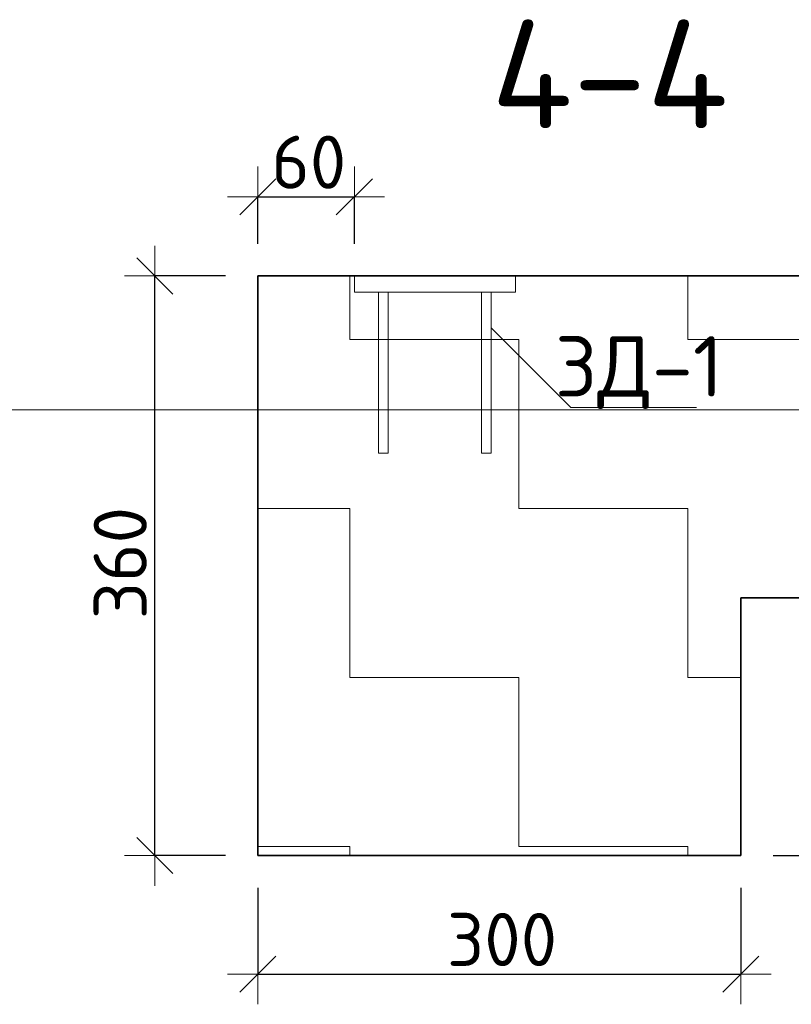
# Model space of a CAD drawing. Header units: metres. Extents: x -38 to 100, y -15 to 21.
# Tile 237 of 246: x 76.025 to 76.504, y 12.607 to 13.219. Entities that reach past the tile are written whole.
import ezdxf

# ---------------------------------------------------------------- set-up
doc = ezdxf.new("R2010")
doc.units = ezdxf.units.M
doc.header["$PDMODE"] = 65
for name, color, linetype, lineweight in [('XR$3$Перекрытие_ Сборный элемент', 7, 'Continuous', 35), ('XR$3$Размерная линия_ общее', 7, 'Continuous', 13), ('XR$3$Текст_ общее_1', 7, 'Continuous', 13), ('XR$4$Перекрытие_ Сборный элемент', 7, 'Continuous', 35), ('XR$4$Размерная линия_ общее', 7, 'Continuous', 13), ('XR$4$Текст_ общее_1', 7, 'Continuous', 13), ('XR$5$Текст_ примечание', 7, 'Continuous', 13), ('XR$6$Перекрытие_ Сборный элемент', 7, 'Continuous', 35), ('XR$6$Размерная линия_ общее', 7, 'Continuous', 13), ('XR$6$Текст_ общее_1', 7, 'Continuous', 13), ('XR$7$Текст_ примечание', 7, 'Continuous', 13)]:
    doc.layers.add(name, color=color, linetype=linetype, lineweight=lineweight)
doc.styles.add('ISOCPEUR', font='txt')
doc.dimstyles.new('DIMSTYLE_11', dxfattribs={"dimtxt": 0.033, "dimasz": 0.0375, "dimexe": 0, "dimexo": 0, "dimgap": 0.0165, "dimtad": 2, "dimdec": 0, "dimlfac": 1000, "dimrnd": 1, "dimzin": 12, "dimdsep": 46, "dimtxsty": 'ISOCPEUR', "dimblk1": 'ALL_ML_STRICH', "dimblk2": 'ALL_ML_STRICH', "dimsah": 1, "dimcen": 0, "dimclrd": 7, "dimclre": 256, "dimclrt": 7, "dimadec": 0, "dimazin": 0, "dimtfac": 1, "dimtdec": 0, "dimtix": 1, "dimtmove": 2, "dimatfit": 3, "dimfxl": 0, "dimtvp": 1.2, "dimtzin": 0, "dimlwd": 0, "dimlwe": -3, "dimarcsym": 0})
doc.dimstyles.new('DIMSTYLE_8', dxfattribs={"dimtxt": 0.033, "dimasz": 0.0375, "dimexe": 0, "dimexo": 0, "dimgap": 0.0165, "dimtad": 2, "dimdec": 0, "dimlfac": 1000, "dimrnd": 1, "dimzin": 12, "dimdsep": 46, "dimtxsty": 'ISOCPEUR', "dimblk1": 'ALL_ML_STRICH', "dimblk2": 'ALL_ML_STRICH', "dimsah": 1, "dimcen": 0, "dimclrd": 7, "dimclre": 256, "dimclrt": 7, "dimadec": 0, "dimazin": 0, "dimtfac": 1, "dimtdec": 0, "dimtix": 1, "dimtmove": 2, "dimatfit": 3, "dimfxl": 0, "dimtzin": 0, "dimlwd": 0, "dimlwe": -3, "dimarcsym": 0})
pattern_1 = [(0, (0.21, 0.21), (0.105, 0.105), [0.105, -0.105]), (90, (0.21, 0.21), (-0.105, 0.105), [0.105, -0.105])]

# ---------------------------------------------------------------- blocks, each defined once
blk = doc.blocks.new('ALL_ML_STRICH')
at = {"color": 0, "linetype": 'ByBlock', "lineweight": -2}
for p, q in [((0, -0.5), (0, 0.5)), ((-0.3, -0.3), (0.3, 0.3)), ((-1, 0), (0.5, 0))]:
    blk.add_line(p, q, dxfattribs=at)
blk = doc.blocks.new('*D110')
at = {"layer": 'DEFPOINTS', "color": 7, "linetype": 'Continuous', "lineweight": 13, "transparency": 33554687}
for p in [(76.67716, 12.85949), (76.76958, 12.85949), (76.47301, 12.69949)]:
    blk.add_point(p, dxfattribs=at)
at = {"layer": 'XR$3$Размерная линия_ общее', "color": 253, "linetype": 'Continuous', "lineweight": -2, "true_color": 0xa0a0a0, "transparency": 33554687}
for p, q in [((76.69716, 12.85949), (76.76958, 12.85949)), ((76.49301, 12.69949), (76.76958, 12.69949))]:
    blk.add_line(p, q, dxfattribs=at)
at = {"layer": 'XR$3$Размерная линия_ общее', "color": 7, "linetype": 'Continuous', "lineweight": -2, "transparency": 33554687}
blk.add_line((76.76958, 12.85949), (76.76958, 12.69949), dxfattribs=at)
at = {"layer": 'XR$3$Размерная линия_ общее', "color": 7, "linetype": 'Continuous', "lineweight": 13, "transparency": 33554687, "xscale": 0.0375, "yscale": 0.0375, "zscale": 0.0375}
for p, rotation in [((76.76958, 12.85949), 90), ((76.76958, 12.69949), 270)]:
    blk.add_blockref('ALL_ML_STRICH', p, dxfattribs=dict(at, rotation=rotation))
at = {"layer": 'XR$3$Размерная линия_ общее', "color": 7, "linetype": 'Continuous', "lineweight": 13, "transparency": 33554687, "insert": (76.74808, 12.78444), "char_height": 0.033, "width": 0.099, "attachment_point": 5, "rotation": 90, "style": 'ISOCPEUR'}
blk.add_mtext('\\A1;{160}', dxfattribs=at)
blk = doc.blocks.new('*D111')
at = {"layer": 'DEFPOINTS', "color": 7, "linetype": 'Continuous', "lineweight": 13, "transparency": 33554687}
for p in [(76.17301, 13.05949), (76.10904, 12.69949), (76.17301, 12.69949)]:
    blk.add_point(p, dxfattribs=at)
at = {"layer": 'XR$3$Размерная линия_ общее', "color": 253, "linetype": 'Continuous', "lineweight": -2, "true_color": 0xa0a0a0, "transparency": 33554687}
for p, q in [((76.15301, 13.05949), (76.10904, 13.05949)), ((76.15301, 12.69949), (76.10904, 12.69949))]:
    blk.add_line(p, q, dxfattribs=at)
at = {"layer": 'XR$3$Размерная линия_ общее', "color": 7, "linetype": 'Continuous', "lineweight": -2, "transparency": 33554687}
blk.add_line((76.10904, 12.69949), (76.10904, 13.05949), dxfattribs=at)
at = {"layer": 'XR$3$Размерная линия_ общее', "color": 7, "linetype": 'Continuous', "lineweight": 13, "transparency": 33554687, "xscale": 0.0375, "yscale": 0.0375, "zscale": 0.0375}
for p, rotation in [((76.10904, 13.05949), 90), ((76.10904, 12.69949), 270)]:
    blk.add_blockref('ALL_ML_STRICH', p, dxfattribs=dict(at, rotation=rotation))
at = {"layer": 'XR$3$Размерная линия_ общее', "color": 7, "linetype": 'Continuous', "lineweight": 13, "transparency": 33554687, "insert": (76.08754, 12.88114), "char_height": 0.033, "width": 0.099, "attachment_point": 5, "rotation": 90, "style": 'ISOCPEUR'}
blk.add_mtext('\\A1;{360}', dxfattribs=at)
blk = doc.blocks.new('*D112')
at = {"layer": 'DEFPOINTS', "color": 7, "linetype": 'Continuous', "lineweight": 13, "transparency": 33554687}
for p in [(76.17301, 12.69949), (76.47301, 12.69949), (76.17301, 12.62581)]:
    blk.add_point(p, dxfattribs=at)
at = {"layer": 'XR$3$Размерная линия_ общее', "color": 253, "linetype": 'Continuous', "lineweight": -2, "true_color": 0xa0a0a0, "transparency": 33554687}
for p, q in [((76.17301, 12.67949), (76.17301, 12.62581)), ((76.47301, 12.67949), (76.47301, 12.62581))]:
    blk.add_line(p, q, dxfattribs=at)
at = {"layer": 'XR$3$Размерная линия_ общее', "color": 7, "linetype": 'Continuous', "lineweight": -2, "transparency": 33554687}
blk.add_line((76.17301, 12.62581), (76.47301, 12.62581), dxfattribs=at)
at = {"layer": 'XR$3$Размерная линия_ общее', "color": 7, "linetype": 'Continuous', "lineweight": 13, "transparency": 33554687, "xscale": 0.0375, "yscale": 0.0375, "zscale": 0.0375, "rotation": 180}
blk.add_blockref('ALL_ML_STRICH', (76.17301, 12.62581), dxfattribs=at)
at = {"layer": 'XR$3$Размерная линия_ общее', "color": 7, "linetype": 'Continuous', "lineweight": 13, "transparency": 33554687, "xscale": 0.0375, "yscale": 0.0375, "zscale": 0.0375}
blk.add_blockref('ALL_ML_STRICH', (76.47301, 12.62581), dxfattribs=at)
at = {"layer": 'XR$3$Размерная линия_ общее', "color": 7, "linetype": 'Continuous', "lineweight": 13, "transparency": 33554687, "insert": (76.32466, 12.64731), "char_height": 0.033, "width": 0.099, "attachment_point": 5, "style": 'ISOCPEUR'}
blk.add_mtext('\\A1;{300}', dxfattribs=at)
blk = doc.blocks.new('СЛОЖНЫЙ_ОБЪЕКТ_39')
at = {"layer": 'XR$3$Перекрытие_ Сборный элемент', "color": 7, "linetype": 'Continuous', "lineweight": 13, "transparency": 33554687}
for points in [[(76.33301, 13.04949), (76.23301, 13.04949), (76.23301, 13.05949), (76.33301, 13.05949), (76.33301, 13.04949)], [(76.24801, 13.04949), (76.25401, 13.04949), (76.25401, 12.94949), (76.24801, 12.94949), (76.24801, 13.04949)], [(76.31801, 13.04949), (76.31201, 13.04949), (76.31201, 12.94949), (76.31801, 12.94949), (76.31801, 13.04949)]]:
    blk.add_lwpolyline(points, close=True, dxfattribs=at)
blk = doc.blocks.new('*D229')
at = {"layer": 'DEFPOINTS', "color": 7, "linetype": 'Continuous', "lineweight": 13, "transparency": 33554687}
for p in [(76.17301, 13.10868), (76.17301, 13.05949), (76.23301, 13.05949)]:
    blk.add_point(p, dxfattribs=at)
at = {"layer": 'XR$3$Размерная линия_ общее', "color": 253, "linetype": 'Continuous', "lineweight": -2, "true_color": 0xa0a0a0, "transparency": 33554687}
for p, q in [((76.17301, 13.07949), (76.17301, 13.10868)), ((76.23301, 13.07949), (76.23301, 13.10868))]:
    blk.add_line(p, q, dxfattribs=at)
at = {"layer": 'XR$3$Размерная линия_ общее', "color": 7, "linetype": 'Continuous', "lineweight": -2, "transparency": 33554687}
blk.add_line((76.17301, 13.10868), (76.23301, 13.10868), dxfattribs=at)
at = {"layer": 'XR$3$Размерная линия_ общее', "color": 7, "linetype": 'Continuous', "lineweight": 13, "transparency": 33554687, "xscale": 0.0375, "yscale": 0.0375, "zscale": 0.0375, "rotation": 180}
blk.add_blockref('ALL_ML_STRICH', (76.17301, 13.10868), dxfattribs=at)
at = {"layer": 'XR$3$Размерная линия_ общее', "color": 7, "linetype": 'Continuous', "lineweight": 13, "transparency": 33554687, "xscale": 0.0375, "yscale": 0.0375, "zscale": 0.0375}
blk.add_blockref('ALL_ML_STRICH', (76.23301, 13.10868), dxfattribs=at)
at = {"layer": 'XR$3$Размерная линия_ общее', "color": 7, "linetype": 'Continuous', "lineweight": 13, "transparency": 33554687, "insert": (76.20466, 13.13018), "char_height": 0.033, "width": 0.066, "attachment_point": 5, "style": 'ISOCPEUR'}
blk.add_mtext('\\A1;{60}', dxfattribs=at)
blk = doc.blocks.new('*D551')
at = {"layer": 'DEFPOINTS', "color": 7, "linetype": 'Continuous', "lineweight": 13, "transparency": 33554687}
for p in [(76.67716, 12.85949), (76.76958, 12.85949), (76.47301, 12.69949)]:
    blk.add_point(p, dxfattribs=at)
at = {"layer": 'XR$4$Размерная линия_ общее', "color": 253, "linetype": 'Continuous', "lineweight": -2, "true_color": 0xa0a0a0, "transparency": 33554687}
for p, q in [((76.69716, 12.85949), (76.76958, 12.85949)), ((76.49301, 12.69949), (76.76958, 12.69949))]:
    blk.add_line(p, q, dxfattribs=at)
at = {"layer": 'XR$4$Размерная линия_ общее', "color": 7, "linetype": 'Continuous', "lineweight": -2, "transparency": 33554687}
blk.add_line((76.76958, 12.85949), (76.76958, 12.69949), dxfattribs=at)
at = {"layer": 'XR$4$Размерная линия_ общее', "color": 7, "linetype": 'Continuous', "lineweight": 13, "transparency": 33554687, "xscale": 0.0375, "yscale": 0.0375, "zscale": 0.0375}
for p, rotation in [((76.76958, 12.85949), 90), ((76.76958, 12.69949), 270)]:
    blk.add_blockref('ALL_ML_STRICH', p, dxfattribs=dict(at, rotation=rotation))
at = {"layer": 'XR$4$Размерная линия_ общее', "color": 7, "linetype": 'Continuous', "lineweight": 13, "transparency": 33554687, "insert": (76.74808, 12.78444), "char_height": 0.033, "width": 0.099, "attachment_point": 5, "rotation": 90, "style": 'ISOCPEUR'}
blk.add_mtext('\\A1;{160}', dxfattribs=at)
blk = doc.blocks.new('*D552')
at = {"layer": 'DEFPOINTS', "color": 7, "linetype": 'Continuous', "lineweight": 13, "transparency": 33554687}
for p in [(76.17301, 13.05949), (76.10904, 12.69949), (76.17301, 12.69949)]:
    blk.add_point(p, dxfattribs=at)
at = {"layer": 'XR$4$Размерная линия_ общее', "color": 253, "linetype": 'Continuous', "lineweight": -2, "true_color": 0xa0a0a0, "transparency": 33554687}
for p, q in [((76.15301, 13.05949), (76.10904, 13.05949)), ((76.15301, 12.69949), (76.10904, 12.69949))]:
    blk.add_line(p, q, dxfattribs=at)
at = {"layer": 'XR$4$Размерная линия_ общее', "color": 7, "linetype": 'Continuous', "lineweight": -2, "transparency": 33554687}
blk.add_line((76.10904, 12.69949), (76.10904, 13.05949), dxfattribs=at)
at = {"layer": 'XR$4$Размерная линия_ общее', "color": 7, "linetype": 'Continuous', "lineweight": 13, "transparency": 33554687, "xscale": 0.0375, "yscale": 0.0375, "zscale": 0.0375}
for p, rotation in [((76.10904, 13.05949), 90), ((76.10904, 12.69949), 270)]:
    blk.add_blockref('ALL_ML_STRICH', p, dxfattribs=dict(at, rotation=rotation))
at = {"layer": 'XR$4$Размерная линия_ общее', "color": 7, "linetype": 'Continuous', "lineweight": 13, "transparency": 33554687, "insert": (76.08754, 12.88114), "char_height": 0.033, "width": 0.099, "attachment_point": 5, "rotation": 90, "style": 'ISOCPEUR'}
blk.add_mtext('\\A1;{360}', dxfattribs=at)
blk = doc.blocks.new('*D553')
at = {"layer": 'DEFPOINTS', "color": 7, "linetype": 'Continuous', "lineweight": 13, "transparency": 33554687}
for p in [(76.17301, 12.69949), (76.47301, 12.69949), (76.17301, 12.62581)]:
    blk.add_point(p, dxfattribs=at)
at = {"layer": 'XR$4$Размерная линия_ общее', "color": 253, "linetype": 'Continuous', "lineweight": -2, "true_color": 0xa0a0a0, "transparency": 33554687}
for p, q in [((76.17301, 12.67949), (76.17301, 12.62581)), ((76.47301, 12.67949), (76.47301, 12.62581))]:
    blk.add_line(p, q, dxfattribs=at)
at = {"layer": 'XR$4$Размерная линия_ общее', "color": 7, "linetype": 'Continuous', "lineweight": -2, "transparency": 33554687}
blk.add_line((76.17301, 12.62581), (76.47301, 12.62581), dxfattribs=at)
at = {"layer": 'XR$4$Размерная линия_ общее', "color": 7, "linetype": 'Continuous', "lineweight": 13, "transparency": 33554687, "xscale": 0.0375, "yscale": 0.0375, "zscale": 0.0375, "rotation": 180}
blk.add_blockref('ALL_ML_STRICH', (76.17301, 12.62581), dxfattribs=at)
at = {"layer": 'XR$4$Размерная линия_ общее', "color": 7, "linetype": 'Continuous', "lineweight": 13, "transparency": 33554687, "xscale": 0.0375, "yscale": 0.0375, "zscale": 0.0375}
blk.add_blockref('ALL_ML_STRICH', (76.47301, 12.62581), dxfattribs=at)
at = {"layer": 'XR$4$Размерная линия_ общее', "color": 7, "linetype": 'Continuous', "lineweight": 13, "transparency": 33554687, "insert": (76.32466, 12.64731), "char_height": 0.033, "width": 0.099, "attachment_point": 5, "style": 'ISOCPEUR'}
blk.add_mtext('\\A1;{300}', dxfattribs=at)
blk = doc.blocks.new('СЛОЖНЫЙ_ОБЪЕКТ_80')
at = {"layer": 'XR$4$Перекрытие_ Сборный элемент', "color": 7, "linetype": 'Continuous', "lineweight": 13, "transparency": 33554687}
for points in [[(76.33301, 13.04949), (76.23301, 13.04949), (76.23301, 13.05949), (76.33301, 13.05949), (76.33301, 13.04949)], [(76.24801, 13.04949), (76.25401, 13.04949), (76.25401, 12.94949), (76.24801, 12.94949), (76.24801, 13.04949)], [(76.31801, 13.04949), (76.31201, 13.04949), (76.31201, 12.94949), (76.31801, 12.94949), (76.31801, 13.04949)]]:
    blk.add_lwpolyline(points, close=True, dxfattribs=at)
blk = doc.blocks.new('*D560')
at = {"layer": 'DEFPOINTS', "color": 7, "linetype": 'Continuous', "lineweight": 13, "transparency": 33554687}
for p in [(76.17301, 13.10868), (76.17301, 13.05949), (76.23301, 13.05949)]:
    blk.add_point(p, dxfattribs=at)
at = {"layer": 'XR$4$Размерная линия_ общее', "color": 253, "linetype": 'Continuous', "lineweight": -2, "true_color": 0xa0a0a0, "transparency": 33554687}
for p, q in [((76.17301, 13.07949), (76.17301, 13.10868)), ((76.23301, 13.07949), (76.23301, 13.10868))]:
    blk.add_line(p, q, dxfattribs=at)
at = {"layer": 'XR$4$Размерная линия_ общее', "color": 7, "linetype": 'Continuous', "lineweight": -2, "transparency": 33554687}
blk.add_line((76.17301, 13.10868), (76.23301, 13.10868), dxfattribs=at)
at = {"layer": 'XR$4$Размерная линия_ общее', "color": 7, "linetype": 'Continuous', "lineweight": 13, "transparency": 33554687, "xscale": 0.0375, "yscale": 0.0375, "zscale": 0.0375, "rotation": 180}
blk.add_blockref('ALL_ML_STRICH', (76.17301, 13.10868), dxfattribs=at)
at = {"layer": 'XR$4$Размерная линия_ общее', "color": 7, "linetype": 'Continuous', "lineweight": 13, "transparency": 33554687, "xscale": 0.0375, "yscale": 0.0375, "zscale": 0.0375}
blk.add_blockref('ALL_ML_STRICH', (76.23301, 13.10868), dxfattribs=at)
at = {"layer": 'XR$4$Размерная линия_ общее', "color": 7, "linetype": 'Continuous', "lineweight": 13, "transparency": 33554687, "insert": (76.20466, 13.13018), "char_height": 0.033, "width": 0.066, "attachment_point": 5, "style": 'ISOCPEUR'}
blk.add_mtext('\\A1;{60}', dxfattribs=at)
blk = doc.blocks.new('*D913')
at = {"layer": 'DEFPOINTS', "color": 7, "linetype": 'Continuous', "lineweight": 13, "transparency": 33554687}
for p in [(76.67716, 12.85949), (76.76958, 12.85949), (76.47301, 12.69949)]:
    blk.add_point(p, dxfattribs=at)
at = {"layer": 'XR$6$Размерная линия_ общее', "color": 253, "linetype": 'Continuous', "lineweight": -2, "true_color": 0xa0a0a0, "transparency": 33554687}
for p, q in [((76.69716, 12.85949), (76.76958, 12.85949)), ((76.49301, 12.69949), (76.76958, 12.69949))]:
    blk.add_line(p, q, dxfattribs=at)
at = {"layer": 'XR$6$Размерная линия_ общее', "color": 7, "linetype": 'Continuous', "lineweight": -2, "transparency": 33554687}
blk.add_line((76.76958, 12.85949), (76.76958, 12.69949), dxfattribs=at)
at = {"layer": 'XR$6$Размерная линия_ общее', "color": 7, "linetype": 'Continuous', "lineweight": 13, "transparency": 33554687, "xscale": 0.0375, "yscale": 0.0375, "zscale": 0.0375}
for p, rotation in [((76.76958, 12.85949), 90), ((76.76958, 12.69949), 270)]:
    blk.add_blockref('ALL_ML_STRICH', p, dxfattribs=dict(at, rotation=rotation))
at = {"layer": 'XR$6$Размерная линия_ общее', "color": 7, "linetype": 'Continuous', "lineweight": 13, "transparency": 33554687, "insert": (76.74808, 12.78444), "char_height": 0.033, "width": 0.099, "attachment_point": 5, "rotation": 90, "style": 'ISOCPEUR'}
blk.add_mtext('\\A1;{160}', dxfattribs=at)
blk = doc.blocks.new('*D914')
at = {"layer": 'DEFPOINTS', "color": 7, "linetype": 'Continuous', "lineweight": 13, "transparency": 33554687}
for p in [(76.17301, 13.05949), (76.10904, 12.69949), (76.17301, 12.69949)]:
    blk.add_point(p, dxfattribs=at)
at = {"layer": 'XR$6$Размерная линия_ общее', "color": 253, "linetype": 'Continuous', "lineweight": -2, "true_color": 0xa0a0a0, "transparency": 33554687}
for p, q in [((76.15301, 13.05949), (76.10904, 13.05949)), ((76.15301, 12.69949), (76.10904, 12.69949))]:
    blk.add_line(p, q, dxfattribs=at)
at = {"layer": 'XR$6$Размерная линия_ общее', "color": 7, "linetype": 'Continuous', "lineweight": -2, "transparency": 33554687}
blk.add_line((76.10904, 12.69949), (76.10904, 13.05949), dxfattribs=at)
at = {"layer": 'XR$6$Размерная линия_ общее', "color": 7, "linetype": 'Continuous', "lineweight": 13, "transparency": 33554687, "xscale": 0.0375, "yscale": 0.0375, "zscale": 0.0375}
for p, rotation in [((76.10904, 13.05949), 90), ((76.10904, 12.69949), 270)]:
    blk.add_blockref('ALL_ML_STRICH', p, dxfattribs=dict(at, rotation=rotation))
at = {"layer": 'XR$6$Размерная линия_ общее', "color": 7, "linetype": 'Continuous', "lineweight": 13, "transparency": 33554687, "insert": (76.08754, 12.88114), "char_height": 0.033, "width": 0.099, "attachment_point": 5, "rotation": 90, "style": 'ISOCPEUR'}
blk.add_mtext('\\A1;{360}', dxfattribs=at)
blk = doc.blocks.new('*D915')
at = {"layer": 'DEFPOINTS', "color": 7, "linetype": 'Continuous', "lineweight": 13, "transparency": 33554687}
for p in [(76.17301, 12.69949), (76.47301, 12.69949), (76.17301, 12.62581)]:
    blk.add_point(p, dxfattribs=at)
at = {"layer": 'XR$6$Размерная линия_ общее', "color": 253, "linetype": 'Continuous', "lineweight": -2, "true_color": 0xa0a0a0, "transparency": 33554687}
for p, q in [((76.17301, 12.67949), (76.17301, 12.62581)), ((76.47301, 12.67949), (76.47301, 12.62581))]:
    blk.add_line(p, q, dxfattribs=at)
at = {"layer": 'XR$6$Размерная линия_ общее', "color": 7, "linetype": 'Continuous', "lineweight": -2, "transparency": 33554687}
blk.add_line((76.17301, 12.62581), (76.47301, 12.62581), dxfattribs=at)
at = {"layer": 'XR$6$Размерная линия_ общее', "color": 7, "linetype": 'Continuous', "lineweight": 13, "transparency": 33554687, "xscale": 0.0375, "yscale": 0.0375, "zscale": 0.0375, "rotation": 180}
blk.add_blockref('ALL_ML_STRICH', (76.17301, 12.62581), dxfattribs=at)
at = {"layer": 'XR$6$Размерная линия_ общее', "color": 7, "linetype": 'Continuous', "lineweight": 13, "transparency": 33554687, "xscale": 0.0375, "yscale": 0.0375, "zscale": 0.0375}
blk.add_blockref('ALL_ML_STRICH', (76.47301, 12.62581), dxfattribs=at)
at = {"layer": 'XR$6$Размерная линия_ общее', "color": 7, "linetype": 'Continuous', "lineweight": 13, "transparency": 33554687, "insert": (76.32466, 12.64731), "char_height": 0.033, "width": 0.099, "attachment_point": 5, "style": 'ISOCPEUR'}
blk.add_mtext('\\A1;{300}', dxfattribs=at)
blk = doc.blocks.new('СЛОЖНЫЙ_ОБЪЕКТ_123')
at = {"layer": 'XR$6$Перекрытие_ Сборный элемент', "color": 7, "linetype": 'Continuous', "lineweight": 13, "transparency": 33554687}
for points in [[(76.33301, 13.04949), (76.23301, 13.04949), (76.23301, 13.05949), (76.33301, 13.05949), (76.33301, 13.04949)], [(76.24801, 13.04949), (76.25401, 13.04949), (76.25401, 12.94949), (76.24801, 12.94949), (76.24801, 13.04949)], [(76.31801, 13.04949), (76.31201, 13.04949), (76.31201, 12.94949), (76.31801, 12.94949), (76.31801, 13.04949)]]:
    blk.add_lwpolyline(points, close=True, dxfattribs=at)
blk = doc.blocks.new('*D922')
at = {"layer": 'DEFPOINTS', "color": 7, "linetype": 'Continuous', "lineweight": 13, "transparency": 33554687}
for p in [(76.17301, 13.10868), (76.17301, 13.05949), (76.23301, 13.05949)]:
    blk.add_point(p, dxfattribs=at)
at = {"layer": 'XR$6$Размерная линия_ общее', "color": 253, "linetype": 'Continuous', "lineweight": -2, "true_color": 0xa0a0a0, "transparency": 33554687}
for p, q in [((76.17301, 13.07949), (76.17301, 13.10868)), ((76.23301, 13.07949), (76.23301, 13.10868))]:
    blk.add_line(p, q, dxfattribs=at)
at = {"layer": 'XR$6$Размерная линия_ общее', "color": 7, "linetype": 'Continuous', "lineweight": -2, "transparency": 33554687}
blk.add_line((76.17301, 13.10868), (76.23301, 13.10868), dxfattribs=at)
at = {"layer": 'XR$6$Размерная линия_ общее', "color": 7, "linetype": 'Continuous', "lineweight": 13, "transparency": 33554687, "xscale": 0.0375, "yscale": 0.0375, "zscale": 0.0375, "rotation": 180}
blk.add_blockref('ALL_ML_STRICH', (76.17301, 13.10868), dxfattribs=at)
at = {"layer": 'XR$6$Размерная линия_ общее', "color": 7, "linetype": 'Continuous', "lineweight": 13, "transparency": 33554687, "xscale": 0.0375, "yscale": 0.0375, "zscale": 0.0375}
blk.add_blockref('ALL_ML_STRICH', (76.23301, 13.10868), dxfattribs=at)
at = {"layer": 'XR$6$Размерная линия_ общее', "color": 7, "linetype": 'Continuous', "lineweight": 13, "transparency": 33554687, "insert": (76.20466, 13.13018), "char_height": 0.033, "width": 0.066, "attachment_point": 5, "style": 'ISOCPEUR'}
blk.add_mtext('\\A1;{60}', dxfattribs=at)

msp = doc.modelspace()

# ---------------------------------------------------------------- hatches: boundary and pattern name
at = {"linetype": 'Continuous', "lineweight": 13, "transparency": 33554687}
h = msp.add_hatch(dxfattribs=at)
h.set_pattern_fill('____', scale=0.105, style=0, pattern_type=2)
h.set_pattern_definition(pattern_1)
h.paths.add_polyline_path([(76.17301, 13.05949), (76.17301, 12.69949), (76.47301, 12.69949), (76.47301, 12.85949), (76.67716, 12.85949), (76.67716, 13.05949)], flags=0)
h = msp.add_hatch(dxfattribs=at)
h.set_pattern_fill('____', scale=0.105, style=0, pattern_type=2)
h.set_pattern_definition(pattern_1)
h.paths.add_polyline_path([(76.17301, 13.05949), (76.17301, 12.69949), (76.47301, 12.69949), (76.47301, 12.85949), (76.67716, 12.85949), (76.67716, 13.05949)], flags=0)
h = msp.add_hatch(dxfattribs=at)
h.set_pattern_fill('____', scale=0.105, style=0, pattern_type=2)
h.set_pattern_definition(pattern_1)
h.paths.add_polyline_path([(76.17301, 13.05949), (76.17301, 12.69949), (76.47301, 12.69949), (76.47301, 12.85949), (76.67716, 12.85949), (76.67716, 13.05949)], flags=0)

# ---------------------------------------------------------------- linework, layer by layer
at = {"color": 7, "linetype": 'Continuous', "lineweight": 35, "transparency": 33554687}
for p, q in [((76.17301, 13.05949), (76.17301, 12.85949)), ((76.67716, 13.05949), (76.17301, 13.05949)), ((76.17301, 13.05949), (76.17301, 12.85949)), ((76.67716, 13.05949), (76.17301, 13.05949)), ((76.17301, 13.05949), (76.17301, 12.85949)), ((76.67716, 13.05949), (76.17301, 13.05949)), ((76.17301, 12.85949), (76.17301, 12.69949)), ((76.17301, 12.85949), (76.17301, 12.69949)), ((76.17301, 12.85949), (76.17301, 12.69949)), ((76.47301, 12.69949), (76.47301, 12.85949)), ((76.47301, 12.85949), (76.67716, 12.85949)), ((76.47301, 12.69949), (76.47301, 12.85949)), ((76.47301, 12.85949), (76.67716, 12.85949)), ((76.47301, 12.69949), (76.47301, 12.85949)), ((76.47301, 12.85949), (76.67716, 12.85949)), ((76.17301, 12.69949), (76.47301, 12.69949)), ((76.17301, 12.69949), (76.47301, 12.69949)), ((76.17301, 12.69949), (76.47301, 12.69949))]:
    msp.add_line(p, q, dxfattribs=at)
at = {"color": 7, "linetype": 'Continuous', "lineweight": 13, "transparency": 33554687}
msp.add_lwpolyline([(76.31801, 13.02731), (76.36751, 12.97781), (76.44538, 12.97781)], dxfattribs=at)
msp.add_lwpolyline([(76.31801, 13.02731), (76.36751, 12.97781), (76.44538, 12.97781)], dxfattribs=at)
msp.add_lwpolyline([(76.31801, 13.02731), (76.36751, 12.97781), (76.44538, 12.97781)], dxfattribs=at)
at = {"layer": 'XR$5$Текст_ примечание', "color": 7, "linetype": 'Continuous', "lineweight": 13, "transparency": 33554687}
msp.add_line((88.97573, 12.97641), (70.47573, 12.97641), dxfattribs=at)
at = {"layer": 'XR$7$Текст_ примечание', "color": 7, "linetype": 'Continuous', "lineweight": 13, "transparency": 33554687}
msp.add_line((88.97573, 12.97641), (70.47573, 12.97641), dxfattribs=at)

# ---------------------------------------------------------------- block references
at = {"layer": 'XR$3$Перекрытие_ Сборный элемент', "color": 7, "linetype": 'Continuous', "lineweight": 13, "transparency": 33554687}
msp.add_blockref('СЛОЖНЫЙ_ОБЪЕКТ_39', (0, 0), dxfattribs=at)
at = {"layer": 'XR$4$Перекрытие_ Сборный элемент', "color": 7, "linetype": 'Continuous', "lineweight": 13, "transparency": 33554687}
msp.add_blockref('СЛОЖНЫЙ_ОБЪЕКТ_80', (0, 0), dxfattribs=at)
at = {"layer": 'XR$6$Перекрытие_ Сборный элемент', "color": 7, "linetype": 'Continuous', "lineweight": 13, "transparency": 33554687}
msp.add_blockref('СЛОЖНЫЙ_ОБЪЕКТ_123', (0, 0), dxfattribs=at)

# ---------------------------------------------------------------- texts
at = {"color": 7, "linetype": 'Continuous', "lineweight": 50, "transparency": 33554687, "insert": (76.39153, 13.18495), "char_height": 0.0675, "width": 0.1863, "attachment_point": 5, "style": 'ISOCPEUR'}
msp.add_mtext('\\A1;{\\fISOCPEUR|i0|b0;\\H0.067500;\\W1.000000;\\C7;4-4}\\P', dxfattribs=at)
msp.add_mtext('\\A1;{\\fISOCPEUR|i0|b0;\\H0.067500;\\W1.000000;\\C7;4-4}\\P', dxfattribs=at)
msp.add_mtext('\\A1;{\\fISOCPEUR|i0|b0;\\H0.067500;\\W1.000000;\\C7;4-4}\\P', dxfattribs=at)
at = {"layer": 'XR$3$Текст_ общее_1', "color": 7, "linetype": 'Continuous', "lineweight": 13, "transparency": 33554687, "insert": (76.40976, 12.99948), "char_height": 0.0375, "width": 0.1233173, "attachment_point": 5, "style": 'ISOCPEUR'}
msp.add_mtext('\\A1;{\\fISOCPEUR|i0|b0;\\H0.037500;\\W1.000000;\\C7;ЗД-1}\\P', dxfattribs=at)
at = {"layer": 'XR$4$Текст_ общее_1', "color": 7, "linetype": 'Continuous', "lineweight": 13, "transparency": 33554687, "insert": (76.40976, 12.99948), "char_height": 0.0375, "width": 0.1233173, "attachment_point": 5, "style": 'ISOCPEUR'}
msp.add_mtext('\\A1;{\\fISOCPEUR|i0|b0;\\H0.037500;\\W1.000000;\\C7;ЗД-1}\\P', dxfattribs=at)
at = {"layer": 'XR$6$Текст_ общее_1', "color": 7, "linetype": 'Continuous', "lineweight": 13, "transparency": 33554687, "insert": (76.40976, 12.99948), "char_height": 0.0375, "width": 0.1233173, "attachment_point": 5, "style": 'ISOCPEUR'}
msp.add_mtext('\\A1;{\\fISOCPEUR|i0|b0;\\H0.037500;\\W1.000000;\\C7;ЗД-1}\\P', dxfattribs=at)

# ---------------------------------------------------------------- dimensions: what is measured, and where the dimension line sits
at = {"layer": 'XR$3$Размерная линия_ общее', "color": 7, "linetype": 'Continuous', "lineweight": 13, "transparency": 33554687}
for base, p1, p2, dimstyle, picture, middle in [((76.23301, 13.10868), (76.17301, 13.07949), (76.23301, 13.07949), 'DIMSTYLE_11', '*D229', (76.20466, 13.13018)), ((76.47301, 12.62581), (76.17301, 12.67949), (76.47301, 12.67949), 'DIMSTYLE_8', '*D112', (76.32466, 12.64731))]:
    dim = msp.add_linear_dim(base=base, p1=p1, p2=p2, dimstyle=dimstyle, override={"dimpost": '<>', "dimclrd": 7, "dimclre": 253, "dimclrt": 7, "dimlwd": 0, "dimlwe": 65533}, dxfattribs=at)
    dim.commit()
    dim.dimension.update_dxf_attribs({"geometry": picture, "text_midpoint": middle, "dimtype": 160})
for base, p1, p2, angle, picture, middle in [((76.10904, 13.05949), (76.15301, 12.69949), (76.15301, 13.05949), 90, '*D111', (76.08754, 12.88114)), ((76.76958, 12.69949), (76.69716, 12.85949), (76.49301, 12.69949), 270, '*D110', (76.74808, 12.78444))]:
    dim = msp.add_linear_dim(base=base, p1=p1, p2=p2, angle=angle, dimstyle='DIMSTYLE_8', override={"dimpost": '<>', "dimclrd": 7, "dimclre": 253, "dimclrt": 7, "dimlwd": 0, "dimlwe": 65533}, dxfattribs=at)
    dim.commit()
    dim.dimension.update_dxf_attribs({"geometry": picture, "text_midpoint": middle, "dimtype": 160})
at = {"layer": 'XR$4$Размерная линия_ общее', "color": 7, "linetype": 'Continuous', "lineweight": 13, "transparency": 33554687}
for base, p1, p2, dimstyle, picture, middle in [((76.23301, 13.10868), (76.17301, 13.07949), (76.23301, 13.07949), 'DIMSTYLE_11', '*D560', (76.20466, 13.13018)), ((76.47301, 12.62581), (76.17301, 12.67949), (76.47301, 12.67949), 'DIMSTYLE_8', '*D553', (76.32466, 12.64731))]:
    dim = msp.add_linear_dim(base=base, p1=p1, p2=p2, dimstyle=dimstyle, override={"dimpost": '<>', "dimclrd": 7, "dimclre": 253, "dimclrt": 7, "dimlwd": 0, "dimlwe": 65533}, dxfattribs=at)
    dim.commit()
    dim.dimension.update_dxf_attribs({"geometry": picture, "text_midpoint": middle, "dimtype": 160})
for base, p1, p2, angle, picture, middle in [((76.10904, 13.05949), (76.15301, 12.69949), (76.15301, 13.05949), 90, '*D552', (76.08754, 12.88114)), ((76.76958, 12.69949), (76.69716, 12.85949), (76.49301, 12.69949), 270, '*D551', (76.74808, 12.78444))]:
    dim = msp.add_linear_dim(base=base, p1=p1, p2=p2, angle=angle, dimstyle='DIMSTYLE_8', override={"dimpost": '<>', "dimclrd": 7, "dimclre": 253, "dimclrt": 7, "dimlwd": 0, "dimlwe": 65533}, dxfattribs=at)
    dim.commit()
    dim.dimension.update_dxf_attribs({"geometry": picture, "text_midpoint": middle, "dimtype": 160})
at = {"layer": 'XR$6$Размерная линия_ общее', "color": 7, "linetype": 'Continuous', "lineweight": 13, "transparency": 33554687}
for base, p1, p2, dimstyle, picture, middle in [((76.23301, 13.10868), (76.17301, 13.07949), (76.23301, 13.07949), 'DIMSTYLE_11', '*D922', (76.20466, 13.13018)), ((76.47301, 12.62581), (76.17301, 12.67949), (76.47301, 12.67949), 'DIMSTYLE_8', '*D915', (76.32466, 12.64731))]:
    dim = msp.add_linear_dim(base=base, p1=p1, p2=p2, dimstyle=dimstyle, override={"dimpost": '<>', "dimclrd": 7, "dimclre": 253, "dimclrt": 7, "dimlwd": 0, "dimlwe": 65533}, dxfattribs=at)
    dim.commit()
    dim.dimension.update_dxf_attribs({"geometry": picture, "text_midpoint": middle, "dimtype": 160})
for base, p1, p2, angle, picture, middle in [((76.10904, 13.05949), (76.15301, 12.69949), (76.15301, 13.05949), 90, '*D914', (76.08754, 12.88114)), ((76.76958, 12.69949), (76.69716, 12.85949), (76.49301, 12.69949), 270, '*D913', (76.74808, 12.78444))]:
    dim = msp.add_linear_dim(base=base, p1=p1, p2=p2, angle=angle, dimstyle='DIMSTYLE_8', override={"dimpost": '<>', "dimclrd": 7, "dimclre": 253, "dimclrt": 7, "dimlwd": 0, "dimlwe": 65533}, dxfattribs=at)
    dim.commit()
    dim.dimension.update_dxf_attribs({"geometry": picture, "text_midpoint": middle, "dimtype": 160})

doc.saveas('drawing.dxf')
